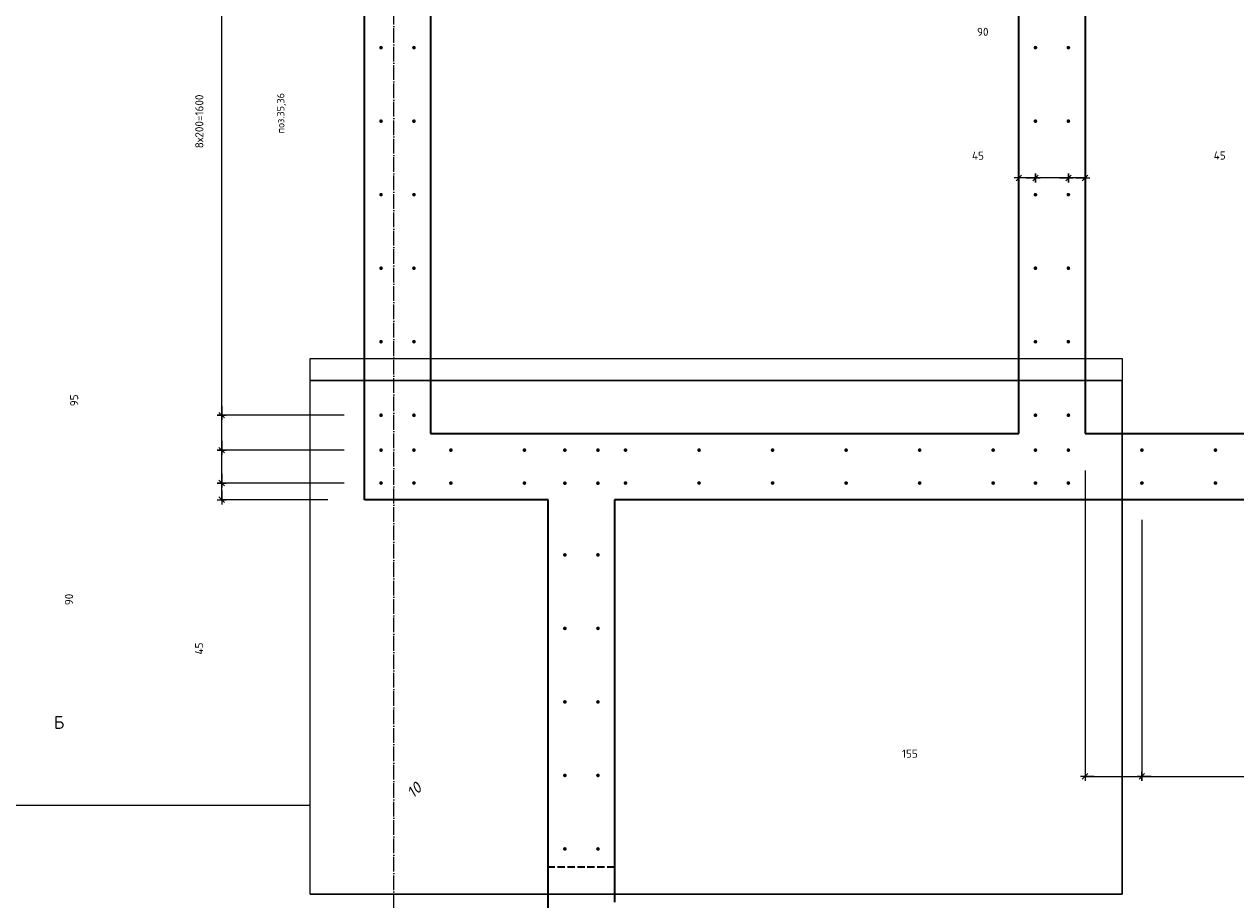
# Model space of a CAD drawing. Header units: millimetres. Extents: x -3170 to 89801, y -74170 to 82422.
# Tile 48 of 105: x 67395 to 70690, y 24872 to 27254. Entities that reach past the tile are written whole.
import ezdxf

# ---------------------------------------------------------------- set-up
doc = ezdxf.new("R2010")
doc.units = ezdxf.units.MM
doc.header["$PDMODE"] = 65
for name, pattern in [('______11', [50, 40, -5, 0, -5]), ('______2', [27, 20, -7]), ('______3', [50, 40, -10]), ('______5', [110, 80, -10, 10, -10])]:
    doc.linetypes.add(name, pattern=pattern)
for name, color, linetype, lineweight in [('Standard', 7, 'Continuous', 25), ('Арм.стержн. Выпуски', 180, 'Continuous', 35), ('Балка_ общее', 7, '______3', 13), ('Размерная линия_ общее', 7, 'Continuous', 13)]:
    doc.layers.add(name, color=color, linetype=linetype, lineweight=lineweight)
doc.layers.add('Осевая линия_ общее', color=7, linetype='______5', lineweight=13, true_color=0xa0a0a0)
doc.styles.add('ISOCPEUR', font='ISOCPEUR')
doc.styles.add('ITALICT', font='ITALICT_.TTF')
doc.dimstyles.new('DIMSTYLE_3', dxfattribs={"dimtxt": 22, "dimasz": 25, "dimexe": 0, "dimexo": 0, "dimgap": 11, "dimtad": 2, "dimdec": 0, "dimrnd": 5, "dimzin": 12, "dimdsep": 46, "dimtxsty": 'ISOCPEUR', "dimblk1": 'ALL_ML_STRICH', "dimblk2": 'ALL_ML_STRICH', "dimsah": 1, "dimcen": 0, "dimclrd": 7, "dimclre": 256, "dimclrt": 7, "dimadec": 0, "dimazin": 0, "dimtfac": 1, "dimtdec": 0, "dimtix": 1, "dimtmove": 2, "dimatfit": 3, "dimfxl": 0, "dimtzin": 0, "dimlwd": 0, "dimlwe": -3, "dimarcsym": 0})
doc.dimstyles.new('DIMSTYLE_9', dxfattribs={"dimtxt": 22, "dimasz": 25, "dimexe": 0, "dimexo": 0, "dimgap": 11, "dimtad": 2, "dimdec": 0, "dimrnd": 5, "dimzin": 12, "dimdsep": 46, "dimtxsty": 'ISOCPEUR', "dimblk1": 'ALL_ML_STRICH', "dimblk2": 'ALL_ML_STRICH', "dimsah": 1, "dimcen": 0, "dimclrd": 7, "dimclre": 256, "dimclrt": 7, "dimadec": 0, "dimazin": 0, "dimtfac": 1, "dimtdec": 0, "dimtix": 1, "dimtmove": 2, "dimatfit": 3, "dimfxl": 0, "dimtvp": 1.2, "dimtzin": 0, "dimlwd": 0, "dimlwe": -3, "dimarcsym": 0})

# ---------------------------------------------------------------- blocks, each defined once
blk = doc.blocks.new('СЛОЖНЫЙ_ОБЪЕКТ_6')
at = {"layer": 'Осевая линия_ общее', "color": 253, "linetype": '______11', "lineweight": -3, "true_color": 0xa0a0a0, "transparency": 33554687}
blk.add_line((68400, 15830), (68400, 40010), dxfattribs=at)
blk = doc.blocks.new('ALL_ML_STRICH')
at = {"color": 0, "linetype": 'ByBlock', "lineweight": -2}
for p, q in [((-1, 0), (0.5, 0)), ((-0.3, -0.3), (0.3, 0.3)), ((0, -0.5), (0, 0.5))]:
    blk.add_line(p, q, dxfattribs=at)
blk = doc.blocks.new('*D752')
at = {"layer": 'DEFPOINTS', "color": 7, "linetype": 'Continuous', "lineweight": 13, "transparency": 33554687}
for p in [(70280, 26835.4), (70235, 26785.5), (70280, 26786)]:
    blk.add_point(p, dxfattribs=at)
at = {"layer": 'Размерная линия_ общее', "color": 253, "linetype": 'Continuous', "lineweight": -2, "true_color": 0xa0a0a0, "transparency": 33554687}
for p, q in [((70235, 26835.4), (70235, 26835.4)), ((70280, 26835.4), (70280, 26835.4))]:
    blk.add_line(p, q, dxfattribs=at)
at = {"layer": 'Размерная линия_ общее', "color": 7, "linetype": 'Continuous', "lineweight": -2, "transparency": 33554687}
blk.add_line((70280, 26835.4), (70235, 26835.4), dxfattribs=at)
at = {"layer": 'Размерная линия_ общее', "color": 7, "linetype": 'Continuous', "lineweight": 13, "transparency": 33554687, "xscale": 25, "yscale": 25, "zscale": 25}
for p, rotation in [((70235, 26835.4), 180), ((70280, 26835.4), 360)]:
    blk.add_blockref('ALL_ML_STRICH', p, dxfattribs=dict(at, rotation=rotation))
at = {"layer": 'Размерная линия_ общее', "color": 7, "linetype": 'Continuous', "lineweight": 13, "transparency": 33554687, "insert": (70646.1, 26896.5), "char_height": 22, "width": 44, "attachment_point": 5, "style": 'ISOCPEUR'}
blk.add_mtext('\\A1;{45}', dxfattribs=at)
blk = doc.blocks.new('*D753')
at = {"layer": 'DEFPOINTS', "color": 7, "linetype": 'Continuous', "lineweight": 13, "transparency": 33554687}
for p in [(70235, 26835.4), (70145, 26785.5), (70235, 26785.5)]:
    blk.add_point(p, dxfattribs=at)
at = {"layer": 'Размерная линия_ общее', "color": 253, "linetype": 'Continuous', "lineweight": -2, "true_color": 0xa0a0a0, "transparency": 33554687}
for p, q in [((70145, 26835.4), (70145, 26835.4)), ((70235, 26835.4), (70235, 26835.4))]:
    blk.add_line(p, q, dxfattribs=at)
at = {"layer": 'Размерная линия_ общее', "color": 7, "linetype": 'Continuous', "lineweight": -2, "transparency": 33554687}
blk.add_line((70235, 26835.4), (70145, 26835.4), dxfattribs=at)
at = {"layer": 'Размерная линия_ общее', "color": 7, "linetype": 'Continuous', "lineweight": 13, "transparency": 33554687, "xscale": 25, "yscale": 25, "zscale": 25}
for p, rotation in [((70145, 26835.4), 180), ((70235, 26835.4), 360)]:
    blk.add_blockref('ALL_ML_STRICH', p, dxfattribs=dict(at, rotation=rotation))
at = {"layer": 'Размерная линия_ общее', "color": 7, "linetype": 'Continuous', "lineweight": 13, "transparency": 33554687, "insert": (70001.7, 27233), "char_height": 22, "width": 44, "attachment_point": 5, "style": 'ISOCPEUR'}
blk.add_mtext('\\A1;{90}', dxfattribs=at)
blk = doc.blocks.new('*D754')
at = {"layer": 'DEFPOINTS', "color": 7, "linetype": 'Continuous', "lineweight": 13, "transparency": 33554687}
for p in [(70145, 26835.4), (70100, 26790.4), (70145, 26785.5)]:
    blk.add_point(p, dxfattribs=at)
at = {"layer": 'Размерная линия_ общее', "color": 253, "linetype": 'Continuous', "lineweight": -2, "true_color": 0xa0a0a0, "transparency": 33554687}
for p, q in [((70100, 26835.4), (70100, 26835.4)), ((70145, 26835.4), (70145, 26835.4))]:
    blk.add_line(p, q, dxfattribs=at)
at = {"layer": 'Размерная линия_ общее', "color": 7, "linetype": 'Continuous', "lineweight": -2, "transparency": 33554687}
blk.add_line((70145, 26835.4), (70100, 26835.4), dxfattribs=at)
at = {"layer": 'Размерная линия_ общее', "color": 7, "linetype": 'Continuous', "lineweight": 13, "transparency": 33554687, "xscale": 25, "yscale": 25, "zscale": 25}
for p, rotation in [((70100, 26835.4), 180), ((70145, 26835.4), 360)]:
    blk.add_blockref('ALL_ML_STRICH', p, dxfattribs=dict(at, rotation=rotation))
at = {"layer": 'Размерная линия_ общее', "color": 7, "linetype": 'Continuous', "lineweight": 13, "transparency": 33554687, "insert": (69988.6, 26896.1), "char_height": 22, "width": 44, "attachment_point": 5, "style": 'ISOCPEUR'}
blk.add_mtext('\\A1;{45}', dxfattribs=at)
blk = doc.blocks.new('*D758')
at = {"layer": 'DEFPOINTS', "color": 7, "linetype": 'Continuous', "lineweight": 13, "transparency": 33554687}
for p in [(68365, 26005.5), (67931.7, 25960), (68320, 25960)]:
    blk.add_point(p, dxfattribs=at)
at = {"layer": 'Размерная линия_ общее', "color": 253, "linetype": 'Continuous', "lineweight": -2, "true_color": 0xa0a0a0, "transparency": 33554687}
for p, q in [((68265, 26005.5), (67931.7, 26005.5)), ((68220, 25960), (67931.7, 25960))]:
    blk.add_line(p, q, dxfattribs=at)
at = {"layer": 'Размерная линия_ общее', "color": 7, "linetype": 'Continuous', "lineweight": -2, "transparency": 33554687}
blk.add_line((67931.7, 25960), (67931.7, 26005.5), dxfattribs=at)
at = {"layer": 'Размерная линия_ общее', "color": 7, "linetype": 'Continuous', "lineweight": 13, "transparency": 33554687, "xscale": 25, "yscale": 25, "zscale": 25}
for p, rotation in [((67931.7, 26005.5), 90), ((67931.7, 25960), 270)]:
    blk.add_blockref('ALL_ML_STRICH', p, dxfattribs=dict(at, rotation=rotation))
at = {"layer": 'Размерная линия_ общее', "color": 7, "linetype": 'Continuous', "lineweight": 13, "transparency": 33554687, "insert": (67870.2, 25555.3), "char_height": 22, "width": 44, "attachment_point": 5, "rotation": 90, "style": 'ISOCPEUR'}
blk.add_mtext('\\A1;{45}', dxfattribs=at)
blk = doc.blocks.new('*D759')
at = {"layer": 'DEFPOINTS', "color": 7, "linetype": 'Continuous', "lineweight": 13, "transparency": 33554687}
for p in [(68365, 26095), (67931.7, 26005.5), (68365, 26005.5)]:
    blk.add_point(p, dxfattribs=at)
at = {"layer": 'Размерная линия_ общее', "color": 253, "linetype": 'Continuous', "lineweight": -2, "true_color": 0xa0a0a0, "transparency": 33554687}
for p, q in [((68265, 26095), (67931.7, 26095)), ((68265, 26005.5), (67931.7, 26005.5))]:
    blk.add_line(p, q, dxfattribs=at)
at = {"layer": 'Размерная линия_ общее', "color": 7, "linetype": 'Continuous', "lineweight": -2, "transparency": 33554687}
blk.add_line((67931.7, 26005.5), (67931.7, 26095), dxfattribs=at)
at = {"layer": 'Размерная линия_ общее', "color": 7, "linetype": 'Continuous', "lineweight": 13, "transparency": 33554687, "xscale": 25, "yscale": 25, "zscale": 25}
for p, rotation in [((67931.7, 26095), 90), ((67931.7, 26005.5), 270)]:
    blk.add_blockref('ALL_ML_STRICH', p, dxfattribs=dict(at, rotation=rotation))
at = {"layer": 'Размерная линия_ общее', "color": 7, "linetype": 'Continuous', "lineweight": 13, "transparency": 33554687, "insert": (67516.2, 25688.7), "char_height": 22, "width": 44, "attachment_point": 5, "rotation": 90, "style": 'ISOCPEUR'}
blk.add_mtext('\\A1;{90}', dxfattribs=at)
blk = doc.blocks.new('*D760')
at = {"layer": 'DEFPOINTS', "color": 7, "linetype": 'Continuous', "lineweight": 13, "transparency": 33554687}
for p in [(68365, 26190), (67931.7, 26095), (68365, 26095)]:
    blk.add_point(p, dxfattribs=at)
at = {"layer": 'Размерная линия_ общее', "color": 253, "linetype": 'Continuous', "lineweight": -2, "true_color": 0xa0a0a0, "transparency": 33554687}
for p, q in [((68265, 26190), (67931.7, 26190)), ((68265, 26095), (67931.7, 26095))]:
    blk.add_line(p, q, dxfattribs=at)
at = {"layer": 'Размерная линия_ общее', "color": 7, "linetype": 'Continuous', "lineweight": -2, "transparency": 33554687}
blk.add_line((67931.7, 26095), (67931.7, 26190), dxfattribs=at)
at = {"layer": 'Размерная линия_ общее', "color": 7, "linetype": 'Continuous', "lineweight": 13, "transparency": 33554687, "xscale": 25, "yscale": 25, "zscale": 25}
for p, rotation in [((67931.7, 26190), 90), ((67931.7, 26095), 270)]:
    blk.add_blockref('ALL_ML_STRICH', p, dxfattribs=dict(at, rotation=rotation))
at = {"layer": 'Размерная линия_ общее', "color": 7, "linetype": 'Continuous', "lineweight": 13, "transparency": 33554687, "insert": (67530.3, 26230.5), "char_height": 22, "width": 44, "attachment_point": 5, "rotation": 90, "style": 'ISOCPEUR'}
blk.add_mtext('\\A1;{95}', dxfattribs=at)
blk = doc.blocks.new('*D761')
at = {"layer": 'DEFPOINTS', "color": 7, "linetype": 'Continuous', "lineweight": 13, "transparency": 33554687}
for p in [(68365, 27790), (67931.7, 26190), (68365, 26190)]:
    blk.add_point(p, dxfattribs=at)
at = {"layer": 'Размерная линия_ общее', "color": 253, "linetype": 'Continuous', "lineweight": -2, "true_color": 0xa0a0a0, "transparency": 33554687}
for p, q in [((68265, 27790), (67931.7, 27790)), ((68265, 26190), (67931.7, 26190))]:
    blk.add_line(p, q, dxfattribs=at)
at = {"layer": 'Размерная линия_ общее', "color": 7, "linetype": 'Continuous', "lineweight": -2, "transparency": 33554687}
blk.add_line((67931.7, 26190), (67931.7, 27790), dxfattribs=at)
at = {"layer": 'Размерная линия_ общее', "color": 7, "linetype": 'Continuous', "lineweight": 13, "transparency": 33554687, "xscale": 25, "yscale": 25, "zscale": 25}
for p, rotation in [((67931.7, 27790), 90), ((67931.7, 26190), 270)]:
    blk.add_blockref('ALL_ML_STRICH', p, dxfattribs=dict(at, rotation=rotation))
at = {"layer": 'Размерная линия_ общее', "color": 7, "linetype": 'Continuous', "lineweight": 13, "transparency": 33554687, "insert": (67859.7, 26916.3), "char_height": 22, "width": 1.1, "attachment_point": 1, "rotation": 90, "line_spacing_factor": 0.60241, "style": 'ISOCPEUR'}
blk.add_mtext('8х200=1600', dxfattribs=at)
blk = doc.blocks.new('*D763')
at = {"layer": 'DEFPOINTS', "color": 7, "linetype": 'Continuous', "lineweight": 13, "transparency": 33554687}
for p in [(70280, 26140), (70434.5, 26005.5), (70280, 25207.5)]:
    blk.add_point(p, dxfattribs=at)
at = {"layer": 'Размерная линия_ общее', "color": 253, "linetype": 'Continuous', "lineweight": -2, "true_color": 0xa0a0a0, "transparency": 33554687}
for p, q in [((70280, 26040), (70280, 25207.5)), ((70434.5, 25905.5), (70434.5, 25207.5))]:
    blk.add_line(p, q, dxfattribs=at)
at = {"layer": 'Размерная линия_ общее', "color": 7, "linetype": 'Continuous', "lineweight": -2, "transparency": 33554687}
blk.add_line((70280, 25207.5), (70434.5, 25207.5), dxfattribs=at)
at = {"layer": 'Размерная линия_ общее', "color": 7, "linetype": 'Continuous', "lineweight": 13, "transparency": 33554687, "xscale": 25, "yscale": 25, "zscale": 25, "rotation": 180}
blk.add_blockref('ALL_ML_STRICH', (70280, 25207.5), dxfattribs=at)
at = {"layer": 'Размерная линия_ общее', "color": 7, "linetype": 'Continuous', "lineweight": 13, "transparency": 33554687, "xscale": 25, "yscale": 25, "zscale": 25}
blk.add_blockref('ALL_ML_STRICH', (70434.5, 25207.5), dxfattribs=at)
at = {"layer": 'Размерная линия_ общее', "color": 7, "linetype": 'Continuous', "lineweight": 13, "transparency": 33554687, "insert": (69803.4, 25269.2), "char_height": 22, "width": 66, "attachment_point": 5, "style": 'ISOCPEUR'}
blk.add_mtext('\\A1;{155}', dxfattribs=at)
blk = doc.blocks.new('*D764')
at = {"layer": 'DEFPOINTS', "color": 7, "linetype": 'Continuous', "lineweight": 13, "transparency": 33554687}
for p in [(70434.5, 26005.5), (72834.5, 26005.5), (70434.5, 25207.5)]:
    blk.add_point(p, dxfattribs=at)
at = {"layer": 'Размерная линия_ общее', "color": 253, "linetype": 'Continuous', "lineweight": -2, "true_color": 0xa0a0a0, "transparency": 33554687}
for p, q in [((70434.5, 25905.5), (70434.5, 25207.5)), ((72834.5, 25905.5), (72834.5, 25207.5))]:
    blk.add_line(p, q, dxfattribs=at)
at = {"layer": 'Размерная линия_ общее', "color": 7, "linetype": 'Continuous', "lineweight": -2, "transparency": 33554687}
blk.add_line((70434.5, 25207.5), (72834.5, 25207.5), dxfattribs=at)
at = {"layer": 'Размерная линия_ общее', "color": 7, "linetype": 'Continuous', "lineweight": 13, "transparency": 33554687, "xscale": 25, "yscale": 25, "zscale": 25, "rotation": 180}
blk.add_blockref('ALL_ML_STRICH', (70434.5, 25207.5), dxfattribs=at)
at = {"layer": 'Размерная линия_ общее', "color": 7, "linetype": 'Continuous', "lineweight": 13, "transparency": 33554687, "xscale": 25, "yscale": 25, "zscale": 25}
blk.add_blockref('ALL_ML_STRICH', (72834.5, 25207.5), dxfattribs=at)
at = {"layer": 'Размерная линия_ общее', "color": 7, "linetype": 'Continuous', "lineweight": 13, "transparency": 33554687, "insert": (71559.5, 25279.5), "char_height": 22, "width": 1.1, "attachment_point": 1, "line_spacing_factor": 0.60241, "style": 'ISOCPEUR'}
blk.add_mtext('\\W0.91;12х200=2400', dxfattribs=at)

msp = doc.modelspace()

# ---------------------------------------------------------------- hatches: boundary and pattern name
at = {"layer": 'Арм.стержн. Выпуски', "linetype": 'Continuous', "lineweight": 35, "transparency": 33554687}
for points in [[(68370, 27190), (68369.6, 27191.9), (68368.5, 27193.5), (68366.9, 27194.6), (68365, 27195), (68363.1, 27194.6), (68361.5, 27193.5), (68360.4, 27191.9), (68360, 27190), (68360.4, 27188), (68361.5, 27186.4), (68363.1, 27185.3), (68365, 27185), (68366.9, 27185.3), (68368.5, 27186.4), (68369.6, 27188)], [(68459.5, 27190), (68459.2, 27191.9), (68458.1, 27193.5), (68456.4, 27194.6), (68454.5, 27195), (68452.6, 27194.6), (68451, 27193.5), (68449.9, 27191.9), (68449.5, 27190), (68449.9, 27188), (68451, 27186.4), (68452.6, 27185.3), (68454.5, 27185), (68456.4, 27185.3), (68458.1, 27186.4), (68459.2, 27188)], [(70150, 27190), (70149.6, 27191.9), (70148.5, 27193.5), (70146.9, 27194.6), (70145, 27195), (70143.1, 27194.6), (70141.5, 27193.5), (70140.4, 27191.9), (70140, 27190), (70140.4, 27188), (70141.5, 27186.4), (70143.1, 27185.3), (70145, 27185), (70146.9, 27185.3), (70148.5, 27186.4), (70149.6, 27188)], [(70239.5, 27190), (70239.2, 27191.9), (70238.1, 27193.5), (70236.4, 27194.6), (70234.5, 27195), (70232.6, 27194.6), (70231, 27193.5), (70229.9, 27191.9), (70229.5, 27190), (70229.9, 27188), (70231, 27186.4), (70232.6, 27185.3), (70234.5, 27185), (70236.4, 27185.3), (70238.1, 27186.4), (70239.2, 27188)], [(68370, 26990), (68369.6, 26991.9), (68368.5, 26993.5), (68366.9, 26994.6), (68365, 26995), (68363.1, 26994.6), (68361.5, 26993.5), (68360.4, 26991.9), (68360, 26990), (68360.4, 26988), (68361.5, 26986.4), (68363.1, 26985.3), (68365, 26985), (68366.9, 26985.3), (68368.5, 26986.4), (68369.6, 26988)], [(68459.5, 26990), (68459.2, 26991.9), (68458.1, 26993.5), (68456.4, 26994.6), (68454.5, 26995), (68452.6, 26994.6), (68451, 26993.5), (68449.9, 26991.9), (68449.5, 26990), (68449.9, 26988), (68451, 26986.4), (68452.6, 26985.3), (68454.5, 26985), (68456.4, 26985.3), (68458.1, 26986.4), (68459.2, 26988)], [(70150, 26990), (70149.6, 26991.9), (70148.5, 26993.5), (70146.9, 26994.6), (70145, 26995), (70143.1, 26994.6), (70141.5, 26993.5), (70140.4, 26991.9), (70140, 26990), (70140.4, 26988), (70141.5, 26986.4), (70143.1, 26985.3), (70145, 26985), (70146.9, 26985.3), (70148.5, 26986.4), (70149.6, 26988)], [(70239.5, 26990), (70239.2, 26991.9), (70238.1, 26993.5), (70236.4, 26994.6), (70234.5, 26995), (70232.6, 26994.6), (70231, 26993.5), (70229.9, 26991.9), (70229.5, 26990), (70229.9, 26988), (70231, 26986.4), (70232.6, 26985.3), (70234.5, 26985), (70236.4, 26985.3), (70238.1, 26986.4), (70239.2, 26988)], [(68370, 26790), (68369.6, 26791.9), (68368.5, 26793.5), (68366.9, 26794.6), (68365, 26795), (68363.1, 26794.6), (68361.5, 26793.5), (68360.4, 26791.9), (68360, 26790), (68360.4, 26788), (68361.5, 26786.4), (68363.1, 26785.3), (68365, 26785), (68366.9, 26785.3), (68368.5, 26786.4), (68369.6, 26788)], [(68459.5, 26790), (68459.2, 26791.9), (68458.1, 26793.5), (68456.4, 26794.6), (68454.5, 26795), (68452.6, 26794.6), (68451, 26793.5), (68449.9, 26791.9), (68449.5, 26790), (68449.9, 26788), (68451, 26786.4), (68452.6, 26785.3), (68454.5, 26785), (68456.4, 26785.3), (68458.1, 26786.4), (68459.2, 26788)], [(70150, 26790), (70149.6, 26791.9), (70148.5, 26793.5), (70146.9, 26794.6), (70145, 26795), (70143.1, 26794.6), (70141.5, 26793.5), (70140.4, 26791.9), (70140, 26790), (70140.4, 26788), (70141.5, 26786.4), (70143.1, 26785.3), (70145, 26785), (70146.9, 26785.3), (70148.5, 26786.4), (70149.6, 26788)], [(70239.5, 26790), (70239.2, 26791.9), (70238.1, 26793.5), (70236.4, 26794.6), (70234.5, 26795), (70232.6, 26794.6), (70231, 26793.5), (70229.9, 26791.9), (70229.5, 26790), (70229.9, 26788), (70231, 26786.4), (70232.6, 26785.3), (70234.5, 26785), (70236.4, 26785.3), (70238.1, 26786.4), (70239.2, 26788)], [(68370, 26590), (68369.6, 26591.9), (68368.5, 26593.5), (68366.9, 26594.6), (68365, 26595), (68363.1, 26594.6), (68361.5, 26593.5), (68360.4, 26591.9), (68360, 26590), (68360.4, 26588), (68361.5, 26586.4), (68363.1, 26585.3), (68365, 26585), (68366.9, 26585.3), (68368.5, 26586.4), (68369.6, 26588)], [(68459.5, 26590), (68459.2, 26591.9), (68458.1, 26593.5), (68456.4, 26594.6), (68454.5, 26595), (68452.6, 26594.6), (68451, 26593.5), (68449.9, 26591.9), (68449.5, 26590), (68449.9, 26588), (68451, 26586.4), (68452.6, 26585.3), (68454.5, 26585), (68456.4, 26585.3), (68458.1, 26586.4), (68459.2, 26588)], [(70150, 26590), (70149.6, 26591.9), (70148.5, 26593.5), (70146.9, 26594.6), (70145, 26595), (70143.1, 26594.6), (70141.5, 26593.5), (70140.4, 26591.9), (70140, 26590), (70140.4, 26588), (70141.5, 26586.4), (70143.1, 26585.3), (70145, 26585), (70146.9, 26585.3), (70148.5, 26586.4), (70149.6, 26588)], [(70239.5, 26590), (70239.2, 26591.9), (70238.1, 26593.5), (70236.4, 26594.6), (70234.5, 26595), (70232.6, 26594.6), (70231, 26593.5), (70229.9, 26591.9), (70229.5, 26590), (70229.9, 26588), (70231, 26586.4), (70232.6, 26585.3), (70234.5, 26585), (70236.4, 26585.3), (70238.1, 26586.4), (70239.2, 26588)], [(68370, 26390), (68369.6, 26391.9), (68368.5, 26393.5), (68366.9, 26394.6), (68365, 26395), (68363.1, 26394.6), (68361.5, 26393.5), (68360.4, 26391.9), (68360, 26390), (68360.4, 26388), (68361.5, 26386.4), (68363.1, 26385.3), (68365, 26385), (68366.9, 26385.3), (68368.5, 26386.4), (68369.6, 26388)], [(68459.5, 26390), (68459.2, 26391.9), (68458.1, 26393.5), (68456.4, 26394.6), (68454.5, 26395), (68452.6, 26394.6), (68451, 26393.5), (68449.9, 26391.9), (68449.5, 26390), (68449.9, 26388), (68451, 26386.4), (68452.6, 26385.3), (68454.5, 26385), (68456.4, 26385.3), (68458.1, 26386.4), (68459.2, 26388)], [(70150, 26390), (70149.6, 26391.9), (70148.5, 26393.5), (70146.9, 26394.6), (70145, 26395), (70143.1, 26394.6), (70141.5, 26393.5), (70140.4, 26391.9), (70140, 26390), (70140.4, 26388), (70141.5, 26386.4), (70143.1, 26385.3), (70145, 26385), (70146.9, 26385.3), (70148.5, 26386.4), (70149.6, 26388)], [(70239.5, 26390), (70239.2, 26391.9), (70238.1, 26393.5), (70236.4, 26394.6), (70234.5, 26395), (70232.6, 26394.6), (70231, 26393.5), (70229.9, 26391.9), (70229.5, 26390), (70229.9, 26388), (70231, 26386.4), (70232.6, 26385.3), (70234.5, 26385), (70236.4, 26385.3), (70238.1, 26386.4), (70239.2, 26388)], [(68370, 26190), (68369.6, 26191.9), (68368.5, 26193.5), (68366.9, 26194.6), (68365, 26195), (68363.1, 26194.6), (68361.5, 26193.5), (68360.4, 26191.9), (68360, 26190), (68360.4, 26188), (68361.5, 26186.4), (68363.1, 26185.3), (68365, 26185), (68366.9, 26185.3), (68368.5, 26186.4), (68369.6, 26188)], [(68459.5, 26190), (68459.2, 26191.9), (68458.1, 26193.5), (68456.4, 26194.6), (68454.5, 26195), (68452.6, 26194.6), (68451, 26193.5), (68449.9, 26191.9), (68449.5, 26190), (68449.9, 26188), (68451, 26186.4), (68452.6, 26185.3), (68454.5, 26185), (68456.4, 26185.3), (68458.1, 26186.4), (68459.2, 26188)], [(70150, 26190), (70149.6, 26191.9), (70148.5, 26193.5), (70146.9, 26194.6), (70145, 26195), (70143.1, 26194.6), (70141.5, 26193.5), (70140.4, 26191.9), (70140, 26190), (70140.4, 26188), (70141.5, 26186.4), (70143.1, 26185.3), (70145, 26185), (70146.9, 26185.3), (70148.5, 26186.4), (70149.6, 26188)], [(70239.5, 26190), (70239.2, 26191.9), (70238.1, 26193.5), (70236.4, 26194.6), (70234.5, 26195), (70232.6, 26194.6), (70231, 26193.5), (70229.9, 26191.9), (70229.5, 26190), (70229.9, 26188), (70231, 26186.4), (70232.6, 26185.3), (70234.5, 26185), (70236.4, 26185.3), (70238.1, 26186.4), (70239.2, 26188)], [(68370, 26095), (68369.6, 26096.9), (68368.5, 26098.5), (68366.9, 26099.6), (68365, 26100), (68363.1, 26099.6), (68361.5, 26098.5), (68360.4, 26096.9), (68360, 26095), (68360.4, 26093.1), (68361.5, 26091.5), (68363.1, 26090.4), (68365, 26090), (68366.9, 26090.4), (68368.5, 26091.5), (68369.6, 26093.1)], [(68459.5, 26095), (68459.2, 26096.9), (68458.1, 26098.5), (68456.4, 26099.6), (68454.5, 26100), (68452.6, 26099.6), (68451, 26098.5), (68449.9, 26096.9), (68449.5, 26095), (68449.9, 26093.1), (68451, 26091.5), (68452.6, 26090.4), (68454.5, 26090), (68456.4, 26090.4), (68458.1, 26091.5), (68459.2, 26093.1)], [(68560, 26095), (68559.6, 26096.9), (68558.6, 26098.5), (68556.9, 26099.6), (68555, 26100), (68553.1, 26099.6), (68551.5, 26098.5), (68550.4, 26096.9), (68550, 26095), (68550.4, 26093), (68551.5, 26091.4), (68553.1, 26090.3), (68555, 26090), (68556.9, 26090.3), (68558.6, 26091.4), (68559.6, 26093)], [(68760, 26095), (68759.6, 26096.9), (68758.6, 26098.5), (68756.9, 26099.6), (68755, 26100), (68753.1, 26099.6), (68751.5, 26098.5), (68750.4, 26096.9), (68750, 26095), (68750.4, 26093), (68751.5, 26091.4), (68753.1, 26090.3), (68755, 26090), (68756.9, 26090.3), (68758.6, 26091.4), (68759.6, 26093)], [(68870, 26095), (68869.6, 26096.9), (68868.6, 26098.5), (68866.9, 26099.6), (68865, 26100), (68863.1, 26099.6), (68861.5, 26098.5), (68860.4, 26096.9), (68860, 26095), (68860.4, 26093), (68861.5, 26091.4), (68863.1, 26090.3), (68865, 26090), (68866.9, 26090.3), (68868.6, 26091.4), (68869.6, 26093)], [(68960, 26095), (68959.6, 26096.9), (68958.6, 26098.5), (68956.9, 26099.6), (68955, 26100), (68953.1, 26099.6), (68951.5, 26098.5), (68950.4, 26096.9), (68950, 26095), (68950.4, 26093), (68951.5, 26091.4), (68953.1, 26090.3), (68955, 26090), (68956.9, 26090.3), (68958.6, 26091.4), (68959.6, 26093)], [(69035, 26095), (69034.6, 26096.9), (69033.6, 26098.5), (69031.9, 26099.6), (69030, 26100), (69028.1, 26099.6), (69026.5, 26098.5), (69025.4, 26096.9), (69025, 26095), (69025.4, 26093.1), (69026.5, 26091.5), (69028.1, 26090.4), (69030, 26090), (69031.9, 26090.4), (69033.6, 26091.5), (69034.6, 26093.1)], [(69235, 26095), (69234.6, 26096.9), (69233.6, 26098.5), (69231.9, 26099.6), (69230, 26100), (69228.1, 26099.6), (69226.5, 26098.5), (69225.4, 26096.9), (69225, 26095), (69225.4, 26093.1), (69226.5, 26091.5), (69228.1, 26090.4), (69230, 26090), (69231.9, 26090.4), (69233.6, 26091.5), (69234.6, 26093.1)], [(69435, 26095), (69434.6, 26096.9), (69433.6, 26098.5), (69431.9, 26099.6), (69430, 26100), (69428.1, 26099.6), (69426.5, 26098.5), (69425.4, 26096.9), (69425, 26095), (69425.4, 26093.1), (69426.5, 26091.5), (69428.1, 26090.4), (69430, 26090), (69431.9, 26090.4), (69433.6, 26091.5), (69434.6, 26093.1)], [(69635, 26095), (69634.6, 26096.9), (69633.6, 26098.5), (69631.9, 26099.6), (69630, 26100), (69628.1, 26099.6), (69626.5, 26098.5), (69625.4, 26096.9), (69625, 26095), (69625.4, 26093.1), (69626.5, 26091.5), (69628.1, 26090.4), (69630, 26090), (69631.9, 26090.4), (69633.6, 26091.5), (69634.6, 26093.1)], [(69835, 26095), (69834.6, 26096.9), (69833.6, 26098.5), (69831.9, 26099.6), (69830, 26100), (69828.1, 26099.6), (69826.5, 26098.5), (69825.4, 26096.9), (69825, 26095), (69825.4, 26093.1), (69826.5, 26091.5), (69828.1, 26090.4), (69830, 26090), (69831.9, 26090.4), (69833.6, 26091.5), (69834.6, 26093.1)], [(70035, 26095), (70034.6, 26096.9), (70033.6, 26098.5), (70031.9, 26099.6), (70030, 26100), (70028.1, 26099.6), (70026.5, 26098.5), (70025.4, 26096.9), (70025, 26095), (70025.4, 26093.1), (70026.5, 26091.5), (70028.1, 26090.4), (70030, 26090), (70031.9, 26090.4), (70033.6, 26091.5), (70034.6, 26093.1)], [(70150, 26095), (70149.6, 26096.9), (70148.5, 26098.5), (70146.9, 26099.6), (70145, 26100), (70143.1, 26099.6), (70141.5, 26098.5), (70140.4, 26096.9), (70140, 26095), (70140.4, 26093.1), (70141.5, 26091.5), (70143.1, 26090.4), (70145, 26090), (70146.9, 26090.4), (70148.5, 26091.5), (70149.6, 26093.1)], [(70239.5, 26095), (70239.2, 26096.9), (70238.1, 26098.5), (70236.4, 26099.6), (70234.5, 26100), (70232.6, 26099.6), (70231, 26098.5), (70229.9, 26096.9), (70229.5, 26095), (70229.9, 26093.1), (70231, 26091.5), (70232.6, 26090.4), (70234.5, 26090), (70236.4, 26090.4), (70238.1, 26091.5), (70239.2, 26093.1)], [(70439.5, 26095), (70439.2, 26096.9), (70438.1, 26098.5), (70436.4, 26099.6), (70434.5, 26100), (70432.6, 26099.6), (70431, 26098.5), (70429.9, 26096.9), (70429.5, 26095), (70429.9, 26093.1), (70431, 26091.5), (70432.6, 26090.4), (70434.5, 26090), (70436.4, 26090.4), (70438.1, 26091.5), (70439.2, 26093.1)], [(70639.5, 26095), (70639.2, 26096.9), (70638.1, 26098.5), (70636.4, 26099.6), (70634.5, 26100), (70632.6, 26099.6), (70631, 26098.5), (70629.9, 26096.9), (70629.5, 26095), (70629.9, 26093.1), (70631, 26091.5), (70632.6, 26090.4), (70634.5, 26090), (70636.4, 26090.4), (70638.1, 26091.5), (70639.2, 26093.1)], [(68370, 26005.5), (68369.6, 26007.4), (68368.5, 26009), (68366.9, 26010.1), (68365, 26010.5), (68363.1, 26010.1), (68361.5, 26009), (68360.4, 26007.4), (68360, 26005.5), (68360.4, 26003.5), (68361.5, 26001.9), (68363.1, 26000.8), (68365, 26000.5), (68366.9, 26000.8), (68368.5, 26001.9), (68369.6, 26003.5)], [(68459.5, 26005.5), (68459.2, 26007.4), (68458.1, 26009), (68456.4, 26010.1), (68454.5, 26010.5), (68452.6, 26010.1), (68451, 26009), (68449.9, 26007.4), (68449.5, 26005.5), (68449.9, 26003.5), (68451, 26001.9), (68452.6, 26000.8), (68454.5, 26000.5), (68456.4, 26000.8), (68458.1, 26001.9), (68459.2, 26003.5)], [(68560, 26005.4), (68559.6, 26007.3), (68558.6, 26009), (68556.9, 26010), (68555, 26010.4), (68553.1, 26010), (68551.5, 26009), (68550.4, 26007.3), (68550, 26005.4), (68550.4, 26003.5), (68551.5, 26001.9), (68553.1, 26000.8), (68555, 26000.4), (68556.9, 26000.8), (68558.6, 26001.9), (68559.6, 26003.5)], [(68760, 26005.4), (68759.6, 26007.3), (68758.6, 26009), (68756.9, 26010), (68755, 26010.4), (68753.1, 26010), (68751.5, 26009), (68750.4, 26007.3), (68750, 26005.4), (68750.4, 26003.5), (68751.5, 26001.9), (68753.1, 26000.8), (68755, 26000.4), (68756.9, 26000.8), (68758.6, 26001.9), (68759.6, 26003.5)], [(68870, 26005), (68869.6, 26006.9), (68868.6, 26008.5), (68866.9, 26009.6), (68865, 26010), (68863.1, 26009.6), (68861.5, 26008.5), (68860.4, 26006.9), (68860, 26005), (68860.4, 26003), (68861.5, 26001.4), (68863.1, 26000.3), (68865, 26000), (68866.9, 26000.3), (68868.6, 26001.4), (68869.6, 26003)], [(68960, 26005), (68959.6, 26006.9), (68958.6, 26008.5), (68956.9, 26009.6), (68955, 26010), (68953.1, 26009.6), (68951.5, 26008.5), (68950.4, 26006.9), (68950, 26005), (68950.4, 26003), (68951.5, 26001.4), (68953.1, 26000.3), (68955, 26000), (68956.9, 26000.3), (68958.6, 26001.4), (68959.6, 26003)], [(69035, 26005.5), (69034.6, 26007.4), (69033.6, 26009), (69031.9, 26010.1), (69030, 26010.5), (69028.1, 26010.1), (69026.5, 26009), (69025.4, 26007.4), (69025, 26005.5), (69025.4, 26003.5), (69026.5, 26001.9), (69028.1, 26000.8), (69030, 26000.5), (69031.9, 26000.8), (69033.6, 26001.9), (69034.6, 26003.5)], [(69235, 26005.5), (69234.6, 26007.4), (69233.6, 26009), (69231.9, 26010.1), (69230, 26010.5), (69228.1, 26010.1), (69226.5, 26009), (69225.4, 26007.4), (69225, 26005.5), (69225.4, 26003.5), (69226.5, 26001.9), (69228.1, 26000.8), (69230, 26000.5), (69231.9, 26000.8), (69233.6, 26001.9), (69234.6, 26003.5)], [(69435, 26005.5), (69434.6, 26007.4), (69433.6, 26009), (69431.9, 26010.1), (69430, 26010.5), (69428.1, 26010.1), (69426.5, 26009), (69425.4, 26007.4), (69425, 26005.5), (69425.4, 26003.5), (69426.5, 26001.9), (69428.1, 26000.8), (69430, 26000.5), (69431.9, 26000.8), (69433.6, 26001.9), (69434.6, 26003.5)], [(69635, 26005.5), (69634.6, 26007.4), (69633.6, 26009), (69631.9, 26010.1), (69630, 26010.5), (69628.1, 26010.1), (69626.5, 26009), (69625.4, 26007.4), (69625, 26005.5), (69625.4, 26003.5), (69626.5, 26001.9), (69628.1, 26000.8), (69630, 26000.5), (69631.9, 26000.8), (69633.6, 26001.9), (69634.6, 26003.5)], [(69835, 26005.5), (69834.6, 26007.4), (69833.6, 26009), (69831.9, 26010.1), (69830, 26010.5), (69828.1, 26010.1), (69826.5, 26009), (69825.4, 26007.4), (69825, 26005.5), (69825.4, 26003.5), (69826.5, 26001.9), (69828.1, 26000.8), (69830, 26000.5), (69831.9, 26000.8), (69833.6, 26001.9), (69834.6, 26003.5)], [(70035, 26005.5), (70034.6, 26007.4), (70033.6, 26009), (70031.9, 26010.1), (70030, 26010.5), (70028.1, 26010.1), (70026.5, 26009), (70025.4, 26007.4), (70025, 26005.5), (70025.4, 26003.5), (70026.5, 26001.9), (70028.1, 26000.8), (70030, 26000.5), (70031.9, 26000.8), (70033.6, 26001.9), (70034.6, 26003.5)], [(70150, 26005.5), (70149.6, 26007.4), (70148.5, 26009), (70146.9, 26010.1), (70145, 26010.5), (70143.1, 26010.1), (70141.5, 26009), (70140.4, 26007.4), (70140, 26005.5), (70140.4, 26003.5), (70141.5, 26001.9), (70143.1, 26000.8), (70145, 26000.5), (70146.9, 26000.8), (70148.5, 26001.9), (70149.6, 26003.5)], [(70239.5, 26005.5), (70239.2, 26007.4), (70238.1, 26009), (70236.4, 26010.1), (70234.5, 26010.5), (70232.6, 26010.1), (70231, 26009), (70229.9, 26007.4), (70229.5, 26005.5), (70229.9, 26003.5), (70231, 26001.9), (70232.6, 26000.8), (70234.5, 26000.5), (70236.4, 26000.8), (70238.1, 26001.9), (70239.2, 26003.5)], [(70439.5, 26005.5), (70439.2, 26007.4), (70438.1, 26009), (70436.4, 26010.1), (70434.5, 26010.5), (70432.6, 26010.1), (70431, 26009), (70429.9, 26007.4), (70429.5, 26005.5), (70429.9, 26003.5), (70431, 26001.9), (70432.6, 26000.8), (70434.5, 26000.5), (70436.4, 26000.8), (70438.1, 26001.9), (70439.2, 26003.5)], [(70639.5, 26005.5), (70639.2, 26007.4), (70638.1, 26009), (70636.4, 26010.1), (70634.5, 26010.5), (70632.6, 26010.1), (70631, 26009), (70629.9, 26007.4), (70629.5, 26005.5), (70629.9, 26003.5), (70631, 26001.9), (70632.6, 26000.8), (70634.5, 26000.5), (70636.4, 26000.8), (70638.1, 26001.9), (70639.2, 26003.5)], [(68870, 25810), (68869.6, 25811.9), (68868.6, 25813.5), (68866.9, 25814.6), (68865, 25815), (68863.1, 25814.6), (68861.5, 25813.5), (68860.4, 25811.9), (68860, 25810), (68860.4, 25808.1), (68861.5, 25806.5), (68863.1, 25805.4), (68865, 25805), (68866.9, 25805.4), (68868.6, 25806.5), (68869.6, 25808.1)], [(68960, 25810), (68959.6, 25811.9), (68958.6, 25813.5), (68956.9, 25814.6), (68955, 25815), (68953.1, 25814.6), (68951.5, 25813.5), (68950.4, 25811.9), (68950, 25810), (68950.4, 25808.1), (68951.5, 25806.5), (68953.1, 25805.4), (68955, 25805), (68956.9, 25805.4), (68958.6, 25806.5), (68959.6, 25808.1)], [(68870, 25610), (68869.6, 25611.9), (68868.6, 25613.5), (68866.9, 25614.6), (68865, 25615), (68863.1, 25614.6), (68861.5, 25613.5), (68860.4, 25611.9), (68860, 25610), (68860.4, 25608.1), (68861.5, 25606.5), (68863.1, 25605.4), (68865, 25605), (68866.9, 25605.4), (68868.6, 25606.5), (68869.6, 25608.1)], [(68960, 25610), (68959.6, 25611.9), (68958.6, 25613.5), (68956.9, 25614.6), (68955, 25615), (68953.1, 25614.6), (68951.5, 25613.5), (68950.4, 25611.9), (68950, 25610), (68950.4, 25608.1), (68951.5, 25606.5), (68953.1, 25605.4), (68955, 25605), (68956.9, 25605.4), (68958.6, 25606.5), (68959.6, 25608.1)], [(68870, 25410), (68869.6, 25411.9), (68868.6, 25413.5), (68866.9, 25414.6), (68865, 25415), (68863.1, 25414.6), (68861.5, 25413.5), (68860.4, 25411.9), (68860, 25410), (68860.4, 25408.1), (68861.5, 25406.5), (68863.1, 25405.4), (68865, 25405), (68866.9, 25405.4), (68868.6, 25406.5), (68869.6, 25408.1)], [(68960, 25410), (68959.6, 25411.9), (68958.6, 25413.5), (68956.9, 25414.6), (68955, 25415), (68953.1, 25414.6), (68951.5, 25413.5), (68950.4, 25411.9), (68950, 25410), (68950.4, 25408.1), (68951.5, 25406.5), (68953.1, 25405.4), (68955, 25405), (68956.9, 25405.4), (68958.6, 25406.5), (68959.6, 25408.1)], [(68870, 25210), (68869.6, 25211.9), (68868.6, 25213.5), (68866.9, 25214.6), (68865, 25215), (68863.1, 25214.6), (68861.5, 25213.5), (68860.4, 25211.9), (68860, 25210), (68860.4, 25208.1), (68861.5, 25206.5), (68863.1, 25205.4), (68865, 25205), (68866.9, 25205.4), (68868.6, 25206.5), (68869.6, 25208.1)], [(68960, 25210), (68959.6, 25211.9), (68958.6, 25213.5), (68956.9, 25214.6), (68955, 25215), (68953.1, 25214.6), (68951.5, 25213.5), (68950.4, 25211.9), (68950, 25210), (68950.4, 25208.1), (68951.5, 25206.5), (68953.1, 25205.4), (68955, 25205), (68956.9, 25205.4), (68958.6, 25206.5), (68959.6, 25208.1)], [(68870, 25010), (68869.6, 25011.9), (68868.6, 25013.5), (68866.9, 25014.6), (68865, 25015), (68863.1, 25014.6), (68861.5, 25013.5), (68860.4, 25011.9), (68860, 25010), (68860.4, 25008.1), (68861.5, 25006.5), (68863.1, 25005.4), (68865, 25005), (68866.9, 25005.4), (68868.6, 25006.5), (68869.6, 25008.1)], [(68960, 25010), (68959.6, 25011.9), (68958.6, 25013.5), (68956.9, 25014.6), (68955, 25015), (68953.1, 25014.6), (68951.5, 25013.5), (68950.4, 25011.9), (68950, 25010), (68950.4, 25008.1), (68951.5, 25006.5), (68953.1, 25005.4), (68955, 25005), (68956.9, 25005.4), (68958.6, 25006.5), (68959.6, 25008.1)]]:
    msp.add_hatch(color=4, dxfattribs=at).paths.add_polyline_path(points)

# ---------------------------------------------------------------- linework, layer by layer
at = {"color": 7, "linetype": 'Continuous', "lineweight": 35, "transparency": 33554687}
for p, q in [((68320, 26140), (68320, 28070)), ((68500, 28070), (68500, 26140)), ((70280, 28070), (70280, 26140)), ((70100, 26140), (70100, 27890)), ((70280, 26140), (72940, 26140)), ((68820, 23430), (68820, 25960)), ((69000, 25960), (69000, 24865)), ((72940, 25960), (70100, 25960))]:
    msp.add_line(p, q, dxfattribs=at)
at = {"color": 52, "linetype": 'Continuous', "lineweight": -3, "transparency": 33554687}
for p, q in [((68172.1, 24886.8), (68172.1, 26284.6)), ((68172.1, 24886.8), (68172.1, 26284.6)), ((70380.9, 26284.6), (68172.1, 26284.6)), ((68172.1, 26284.6), (70380.9, 26284.6)), ((70380.9, 24886.8), (70380.9, 26284.6)), ((70380.9, 24886.8), (70380.9, 26284.6)), ((70380.9, 24886.8), (68172.1, 24886.8)), ((68172.1, 24886.8), (70380.9, 24886.8))]:
    msp.add_line(p, q, dxfattribs=at)
at = {"color": 7, "linetype": '______2', "lineweight": 35, "transparency": 33554687}
msp.add_line((69000, 24960), (68820, 24960), dxfattribs=at)
at = {"layer": 'Standard', "color": 7, "linetype": 'Continuous', "lineweight": 35, "transparency": 33554687}
for p, q in [((68320, 25960), (68320, 26140)), ((68500, 26140), (70100, 26140)), ((68820, 25960), (68320, 25960)), ((70100, 25960), (69000, 25960))]:
    msp.add_line(p, q, dxfattribs=at)
at = {"layer": 'Standard', "color": 7, "linetype": 'Continuous', "lineweight": 13, "transparency": 33554687}
msp.add_line((68172.1, 25127.9), (67027.5, 25127.9), dxfattribs=at)
msp.add_lwpolyline([(68172.1, 26344.6), (70380.9, 26344.6), (70380.9, 24886.8), (68172.1, 24886.8), (68172.1, 26344.6)], close=True, dxfattribs=at)

# ---------------------------------------------------------------- block references
at = {"layer": 'Балка_ общее', "color": 7, "linetype": 'Continuous', "lineweight": 13, "transparency": 33554687}
msp.add_blockref('СЛОЖНЫЙ_ОБЪЕКТ_6', (0, 0), dxfattribs=at)

# ---------------------------------------------------------------- texts
at = {"layer": 'Standard', "color": 7, "linetype": 'Continuous', "lineweight": 13, "transparency": 33554687, "attachment_point": 5}
for s, insert, char_height, width, rotation, style in [('\\A1;{\\fISOCPEUR|i0|b0;\\H20.000000;\\W1.000000;\\C7;поз.35,36}\\P', (68094.3, 27011.5), 20, 119.649, 90, 'ISOCPEUR'), ('\\A1;{\\fItalicT|i0|b0;\\H30.000000;\\W1.000000;\\C7;10}\\P', (68454.9, 25169.6), 30, 74.245, 45, 'ITALICT')]:
    msp.add_mtext(s, dxfattribs=dict(at, insert=insert, char_height=char_height, width=width, rotation=rotation, style=style))
at = {"layer": 'Standard', "color": 7, "linetype": 'Continuous', "lineweight": 13, "transparency": 33554687, "insert": (67489.5, 25354.2), "char_height": 35, "width": 42, "attachment_point": 5, "style": 'ISOCPEUR'}
msp.add_mtext('\\A1;{\\fISOCPEUR|i0|b0;\\H35.000000;\\W1.000000;\\C7;Б}\\P', dxfattribs=at)

# ---------------------------------------------------------------- dimensions: what is measured, and where the dimension line sits
at = {"layer": 'Размерная линия_ общее', "color": 7, "linetype": 'Continuous', "lineweight": 13, "transparency": 33554687}
dim = msp.add_linear_dim(base=(67931.7, 27790), p1=(68265, 26190), p2=(68265, 27790), angle=90, text='8х200=1600', dimstyle='DIMSTYLE_3', override={"dimpost": '<>', "dimclrd": 7, "dimclre": 253, "dimclrt": 7, "dimlwd": 0, "dimlwe": 65533}, dxfattribs=at)
dim.commit()
dim.dimension.update_dxf_attribs({"geometry": '*D761', "text_midpoint": (67920.7, 26990), "dimtype": 160})
for base, p1, p2, angle, dimstyle, picture, middle in [((70145, 26835.4), (70235, 26835.4), (70145, 26835.4), 180, 'DIMSTYLE_3', '*D753', (70001.7, 27233)), ((70100, 26835.4), (70145, 26835.4), (70100, 26835.4), 180, 'DIMSTYLE_9', '*D754', (69988.6, 26896.1)), ((70235, 26835.4), (70280, 26835.4), (70235, 26835.4), 180, 'DIMSTYLE_9', '*D752', (70646.1, 26896.5)), ((67931.7, 26190), (68265, 26095), (68265, 26190), 90, 'DIMSTYLE_3', '*D760', (67530.3, 26230.5)), ((67931.7158, 26094.9862), (68265, 26005.4549), (68265, 26094.9862), 90, 'DIMSTYLE_3', '*D759', (67516.1871, 25688.6622)), ((67931.7158, 26005.4549), (68220, 25960), (68265, 26005.4549), 90, 'DIMSTYLE_9', '*D758', (67870.1617, 25555.321))]:
    dim = msp.add_linear_dim(base=base, p1=p1, p2=p2, angle=angle, dimstyle=dimstyle, override={"dimpost": '<>', "dimclrd": 7, "dimclre": 253, "dimclrt": 7, "dimlwd": 0, "dimlwe": 65533}, dxfattribs=at)
    dim.commit()
    dim.dimension.update_dxf_attribs({"geometry": picture, "text_midpoint": middle, "dimtype": 160})
dim = msp.add_linear_dim(base=(70434.5313, 25207.4666), p1=(70280, 26040), p2=(70434.5313, 25905.4549), dimstyle='DIMSTYLE_3', override={"dimpost": '<>', "dimclrd": 7, "dimclre": 253, "dimclrt": 7, "dimlwd": 0, "dimlwe": 65533}, dxfattribs=at)
dim.commit()
dim.dimension.update_dxf_attribs({"geometry": '*D763', "text_midpoint": (69803.4247, 25269.2049), "dimtype": 160})
dim = msp.add_linear_dim(base=(72834.5, 25207.5), p1=(70434.5, 25905.5), p2=(72834.5, 25905.5), text='\\W0.91;12х200=2400', dimstyle='DIMSTYLE_3', override={"dimpost": '<>', "dimclrd": 7, "dimclre": 253, "dimclrt": 7, "dimlwd": 0, "dimlwe": 65533}, dxfattribs=at)
dim.commit()
dim.dimension.update_dxf_attribs({"geometry": '*D764', "text_midpoint": (71634.5, 25218.5), "dimtype": 160})

doc.saveas('drawing.dxf')
